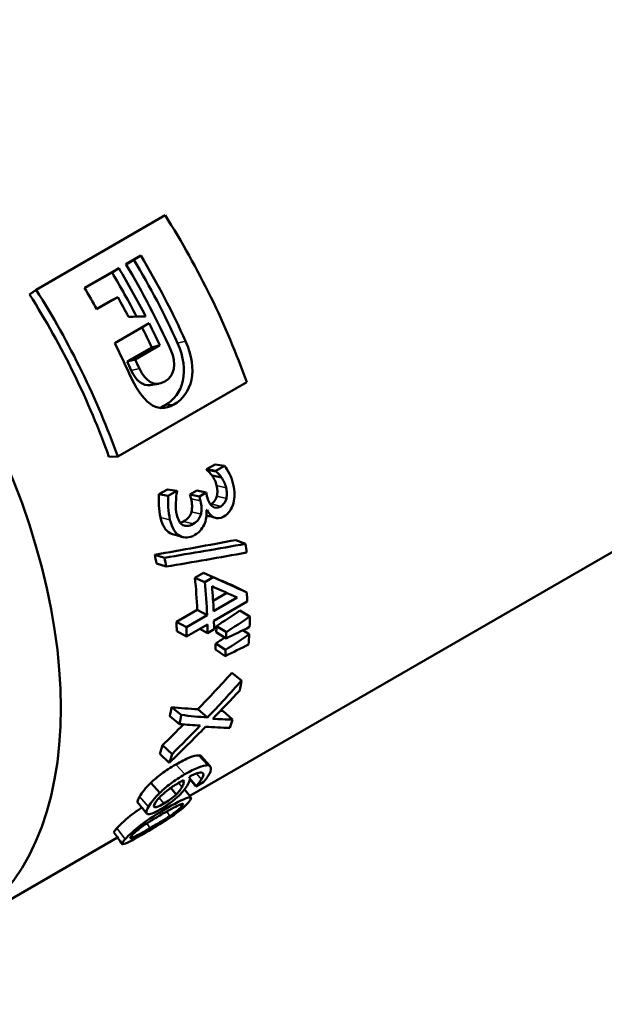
# Model space of a CAD drawing. Header units: millimetres. Extents: x -134 to 755, y -69 to 356.
# Tile 9 of 20: x 141 to 162, y 111 to 146. Entities that reach past the tile are written whole.
import ezdxf

# ---------------------------------------------------------------- set-up
doc = ezdxf.new("R2010")
doc.units = ezdxf.units.MM
doc.layers.add('Видимые тонкие (ГОСТ)', color=7, linetype='Continuous', lineweight=35)
doc.layers.add('Видимый контур (ГОСТ)', color=7, linetype='Continuous', lineweight=50)

msp = doc.modelspace()

# ---------------------------------------------------------------- linework, layer by layer
at = {"layer": 'Видимые тонкие (ГОСТ)'}
for p, q in [((146.4432, 134.9625), (146.7322, 135.0308)), ((144.7929, 133.995), (145.082, 134.063)), ((146.0073, 132.7564), (146.3155, 132.7786)), ((147.8358, 129.8912), (148.1738, 129.816)), ((146.9238, 129.4176), (147.2614, 129.3437)), ((147.8437, 129.5199), (148.1838, 129.4349)), ((147.6401, 129.2409), (147.9811, 129.1517)), ((145.8364, 128.7519), (146.1743, 128.6771)), ((146.9391, 128.9603), (147.2794, 128.8744)), ((146.6608, 128.6161), (147.0022, 128.5254)), ((146.1807, 128.1934), (146.5228, 128.0989)), ((146.3822, 119.9568), (146.7071, 119.6081)), ((147.1883, 120.283), (147.5103, 119.9286)), ((147.1191, 119.6357), (147.2959, 119.4267)), ((146.4769, 119.2988), (146.6026, 119.1538)), ((145.0897, 118.8116), (145.4057, 118.4461)), ((145.7826, 118.7671), (145.9512, 118.564)), ((146.025, 118.4807), (146.0798, 118.4113)), ((146.0568, 118.2831), (146.1717, 118.1215)), ((146.5246, 118.5286), (146.5816, 118.451)), ((145.3485, 117.8594), (145.4658, 117.693)), ((144.284, 117.6916), (144.5765, 117.2934)), ((144.81, 117.425), (144.8555, 117.3611))]:
    msp.add_line(p, q, dxfattribs=at)
at = {"layer": 'Видимый контур (ГОСТ)'}
for p, q in [((141.404, 136.8676), (146.0002, 139.5212)), ((146.8762, 118.8373), (181.1692, 138.6364)), ((144.6016, 137.7817), (145.1347, 138.0895)), ((144.891, 137.9343), (144.6081, 137.7709)), ((144.891, 137.9343), (145.1347, 138.0895)), ((143.127, 136.9304), (144.3522, 137.6378)), ((144.1086, 137.4826), (143.1334, 136.9195)), ((144.1086, 137.4826), (144.3522, 137.6378)), ((141.1724, 136.6928), (141.404, 136.8676)), ((143.5599, 136.1812), (144.0581, 136.4689)), ((144.3141, 136.6025), (143.5659, 136.1705)), ((144.0581, 136.4689), (144.3141, 136.6025)), ((144.2026, 134.9681), (145.4278, 135.6755)), ((144.6495, 134.3081), (145.5226, 134.8122)), ((145.8076, 134.8893), (144.9345, 134.3852)), ((145.5226, 134.8122), (145.8076, 134.8893)), ((144.6495, 134.3081), (144.9345, 134.3852)), ((148.9071, 133.5751), (144.311, 130.9215)), ((143.9968, 130.9157), (144.311, 130.9215)), ((147.4772, 130.4718), (147.7829, 130.6483)), ((147.4772, 130.4718), (147.8102, 130.4168)), ((147.7829, 130.6483), (148.1159, 130.5932)), ((147.8102, 130.4168), (148.1159, 130.5932)), ((147.4831, 130.4494), (147.8163, 130.3937)), ((147.6732, 130.2463), (148.0083, 130.1826)), ((145.7822, 129.5809), (146.0878, 129.7574)), ((145.7822, 129.5809), (146.1146, 129.5281)), ((146.0878, 129.7574), (146.4202, 129.7045)), ((146.1146, 129.5281), (146.4202, 129.7045)), ((146.8869, 129.5734), (147.1262, 129.7116)), ((146.8869, 129.5734), (147.2235, 129.5041)), ((147.1262, 129.7116), (147.4628, 129.6423)), ((147.2235, 129.5041), (147.4628, 129.6423)), ((147.4999, 129.0272), (147.4789, 129.0151)), ((148.5173, 127.9525), (148.8664, 127.8155)), ((145.6363, 127.4275), (145.9807, 127.3211)), ((145.6892, 127.1213), (146.0351, 127.0059)), ((147.0615, 126.6074), (147.3654, 126.7828)), ((147.0615, 126.6074), (147.4122, 126.4566)), ((147.3654, 126.7828), (147.7161, 126.632)), ((147.4122, 126.4566), (147.7161, 126.632)), ((148.56, 126.267), (148.9132, 126.0824)), ((147.7108, 125.7915), (148.1945, 126.0708)), ((148.572, 125.9006), (147.7301, 125.4146)), ((148.923, 125.7614), (147.7406, 125.0787)), ((146.4042, 125.0371), (147.1447, 125.4647)), ((146.7573, 124.8529), (147.4978, 125.2805)), ((147.1447, 125.4647), (147.4978, 125.2805)), ((148.668, 125.4385), (149.0216, 125.2281)), ((146.4042, 125.0371), (146.7573, 124.8529)), ((147.5083, 124.9446), (146.7678, 124.5171)), ((147.8285, 124.8826), (148.182, 124.67)), ((146.4143, 124.7108), (146.7678, 124.5171)), ((147.243, 124.7914), (147.5122, 124.6373)), ((147.7445, 124.7714), (147.5122, 124.6373)), ((147.8231, 124.666), (148.1764, 124.4471)), ((148.7731, 124.7403), (149.0002, 124.5933)), ((147.8049, 124.2677), (148.1577, 124.0371)), ((147.7909, 124.0565), (148.1433, 123.8198)), ((148.3787, 123.2171), (148.7266, 122.9433)), ((146.2272, 121.9944), (146.5751, 121.7213)), ((147.1659, 121.9231), (147.5098, 121.6297)), ((148.0593, 121.8691), (148.3978, 121.5558)), ((146.1686, 121.6778), (146.5148, 121.3954)), ((145.811, 120.338), (146.1468, 120.0163)), ((145.9095, 120.6428), (146.2482, 120.3301)), ((145.4899, 119.3015), (145.8119, 118.947)), ((146.8821, 119.4589), (147.1062, 119.1864)), ((146.883, 119.4415), (147.1001, 119.1772)), ((147.3778, 119.3375), (147.1001, 119.1772)), ((146.2032, 119.1244), (146.398, 118.8934)), ((138.7428, 114.1415), (144.3032, 117.3518))]:
    msp.add_line(p, q, dxfattribs=at)
msp.add_ellipse((130.1928, 128.9505), major_axis=(-8.55, 14.809), ratio=0.5773503, dxfattribs=at)
for centre, major_axis, start_param, end_param in [((137.8478, 133.3702), (8.8, -15.242), 1.2618031, 1.64192), ((136.5593, 132.6262), (-8.55, 14.809), 4.5408646, 4.7375989), ((136.5593, 132.6262), (8.8, -15.242), 1.3992719, 1.5960062), ((135.7769, 132.1745), (-8.55, 14.809), 4.6323417, 4.7375989), ((135.7769, 132.1745), (8.8, -15.242), 1.4842274, 1.5960062), ((136.0262, 132.3185), (-8.8, 15.242), 4.5401121, 4.7375989), ((133.2516, 130.7166), (-8.8, 15.242), 4.4033957, 4.7835127), ((134.5516, 131.4671), (-8.8, 15.242), 4.6877338, 4.7375989), ((133.2516, 130.7166), (-8.55, 14.809), 4.4033957, 4.7835127), ((135.2999, 131.8991), (-8.8, 15.242), 4.6425581, 4.6877338), ((135.7769, 132.1745), (-8.55, 14.809), 4.5604244, 4.6073089), ((135.7769, 132.1745), (8.8, -15.242), 1.4188317, 1.468712), ((134.5516, 131.4671), (-8.8, 15.242), 4.541916, 4.6103047), ((134.9037, 131.6704), (8.8, -15.242), 1.3985194, 1.4188317), ((134.9037, 131.6704), (-8.55, 14.809), 4.5401121, 4.5604244), ((136.089, 132.3547), (-8.55, 14.809), 4.2682802, 4.2697247), ((136.089, 132.3547), (-8.8, 15.242), 4.2682802, 4.2697247), ((134.7197, 131.5641), (8.8, -15.242), 1.1313098, 1.1330432), ((135.3764, 131.9433), (-8.55, 14.809), 4.2281244, 4.2382356), ((135.3764, 131.9433), (-8.8, 15.242), 4.2281244, 4.2382356), ((135.6156, 132.0814), (8.8, -15.242), 1.0886984, 1.0966429), ((136.578, 132.637), (8.8, -15.242), 0.9237418, 0.944253), ((133.8586, 131.067), (-8.55, 14.809), 4.1351016, 4.1553239), ((133.8586, 131.067), (-8.8, 15.242), 4.1351016, 4.1553239), ((135.0672, 131.7648), (-8.55, 14.809), 3.9752005, 4.0539233), ((135.0672, 131.7648), (-8.8, 15.242), 3.9752005, 4.0539233), ((135.2995, 131.8989), (-8.8, 15.242), 3.9752005, 4.0351454), ((136.4819, 132.5816), (8.8, -15.242), 0.810641, 0.8325967), ((136.578, 132.637), (8.8, -15.242), 0.7436184, 0.769763), ((134.3267, 131.3372), (-8.55, 14.809), 3.9522337, 3.9752005), ((134.3267, 131.3372), (-8.8, 15.242), 3.9522337, 3.9752005), ((135.0672, 131.7648), (-8.8, 15.242), 3.9310002, 3.9522337), ((135.2995, 131.8989), (8.8, -15.242), 0.7894076, 0.810641), ((135.7396, 132.153), (-8.55, 14.809), 3.8904111, 3.9061556), ((135.7396, 132.153), (-8.8, 15.242), 3.8904111, 3.9061556), ((136.578, 132.637), (8.8, -15.242), 0.6985514, 0.724696), ((135.7396, 132.153), (-8.55, 14.809), 3.8453441, 3.8610887), ((135.7396, 132.153), (-8.8, 15.242), 3.8453441, 3.8610887), ((136.4819, 132.5816), (8.8, -15.242), 0.5785173, 0.605673), ((134.3267, 131.3372), (-8.55, 14.809), 3.7234322, 3.748999), ((134.3267, 131.3372), (-8.8, 15.242), 3.7234322, 3.748999), ((136.4819, 132.5816), (8.8, -15.242), 0.4671499, 0.4927167), ((134.3267, 131.3372), (-8.55, 14.809), 3.6087426, 3.6358983), ((134.3267, 131.3372), (-8.8, 15.242), 3.6087426, 3.6358983), ((136.2147, 132.4273), (8.8, -15.242), 0.2793709, 0.280382)]:
    msp.add_ellipse(centre, major_axis=major_axis, ratio=0.5773503, start_param=start_param, end_param=end_param, dxfattribs=at)
for points in [[(145.3048, 135.9183), (145.1011, 135.9137), (144.897, 135.9089), (144.6924, 135.9039)], [(146.7322, 135.0308), (147.1928, 134.01), (146.9549, 133.1477), (146.3155, 132.7786)], [(145.9859, 133.596), (146.3374, 133.7989), (146.418, 134.2373), (146.2045, 134.7111)], [(146.0073, 132.7564), (146.6467, 133.1255), (146.8907, 133.9707), (146.4432, 134.9625)], [(145.4762, 133.4728), (145.2015, 133.43), (144.959, 133.6266), (144.7929, 133.995)], [(145.082, 134.063), (145.2956, 133.5892), (145.6261, 133.3882), (145.9859, 133.596)], [(146.3155, 132.7786), (145.6821, 132.4129), (145.182, 132.8596), (144.717, 133.8883)], [(145.7795, 133.5201), (145.6784, 133.5043), (145.5772, 133.4885), (145.4761, 133.4728)], [(145.7899, 132.6601), (145.8606, 132.6815), (145.933, 132.7134), (146.0073, 132.7564)], [(147.6131, 129.2263), (147.622, 129.2308), (147.631, 129.2356), (147.6401, 129.2409)], [(147.7957, 128.7402), (147.6892, 128.7703), (147.5826, 128.8004), (147.4761, 128.8305)], [(146.5432, 128.561), (146.5793, 128.5732), (146.6184, 128.5916), (146.6608, 128.6161)], [(146.2694, 128.1583), (146.2391, 128.1669), (146.2095, 128.1786), (146.1807, 128.1934)], [(146.6205, 128.0591), (146.5035, 128.0922), (146.3865, 128.1253), (146.2694, 128.1583)], [(145.6363, 127.4275), (146.6061, 127.5993), (147.5665, 127.774), (148.5173, 127.9525)], [(145.9807, 127.3211), (146.9524, 127.4826), (147.9143, 127.6471), (148.8664, 127.8155)], [(148.9042, 127.5022), (147.9578, 127.3329), (147.0014, 127.1678), (146.0351, 127.0059)], [(147.7161, 126.632), (148.1282, 126.4428), (148.5273, 126.2592), (148.9132, 126.0824)], [(147.7505, 126.6162), (148.0263, 126.497), (148.2962, 126.3804), (148.56, 126.267)], [(147.6719, 126.3069), (147.9793, 126.1679), (148.2794, 126.0324), (148.572, 125.9006)], [(147.8285, 124.8826), (148.1084, 125.0679), (148.3883, 125.2532), (148.668, 125.4385)], [(148.182, 124.67), (148.4619, 124.856), (148.7418, 125.042), (149.0216, 125.2281)], [(149.0122, 124.8579), (148.7337, 124.7209), (148.4551, 124.584), (148.1764, 124.4471)], [(148.1577, 124.0371), (148.4386, 124.2225), (148.7194, 124.4079), (149.0002, 124.5933)], [(147.8049, 124.2677), (147.9118, 124.338), (148.0187, 124.4083), (148.1256, 124.4786)], [(148.9762, 124.2325), (148.6986, 124.0949), (148.421, 123.9573), (148.1433, 123.8198)], [(147.1659, 121.9231), (147.5761, 122.3495), (147.9804, 122.781), (148.3787, 123.2171)], [(147.5098, 121.6297), (147.9215, 122.0624), (148.3271, 122.5004), (148.7266, 122.9433)], [(148.6616, 122.5978), (148.3443, 122.2573), (148.0232, 121.9197), (147.6985, 121.5854)], [(146.2272, 121.9944), (146.5465, 121.9655), (146.8593, 121.9416), (147.1659, 121.9231)], [(146.5751, 121.7213), (146.8932, 121.6854), (147.2048, 121.6548), (147.5098, 121.6297)], [(147.9731, 121.8698), (148.0019, 121.8695), (148.0306, 121.8693), (148.0593, 121.8691)], [(145.9095, 120.6428), (146.16, 120.888), (146.4084, 121.1352), (146.6548, 121.3841)], [(147.251, 121.3435), (147.0096, 121.3574), (146.7642, 121.3748), (146.5148, 121.3954)], [(147.6985, 121.5854), (147.9354, 121.5722), (148.1684, 121.5623), (148.3978, 121.5558)], [(147.4388, 121.3005), (147.0143, 120.8668), (146.5836, 120.4386), (146.1468, 120.0163)], [(146.2482, 120.3301), (146.5862, 120.6645), (146.9205, 121.0024), (147.251, 121.3435)], [(148.3021, 121.2607), (148.0205, 121.2682), (147.7328, 121.2816), (147.4388, 121.3005)], [(147.1883, 120.283), (147.2359, 120.2829), (147.2705, 120.2706), (147.2918, 120.2468)], [(147.2918, 120.2468), (147.3975, 120.1284), (147.5031, 120.0101), (147.6089, 119.8918)], [(146.6973, 119.0718), (146.7723, 118.9735), (146.8472, 118.8753), (146.9222, 118.777)], [(145.3451, 118.2093), (145.2409, 118.3348), (145.1367, 118.4604), (145.0325, 118.5859)], [(144.1791, 117.5273), (144.1664, 117.5453), (144.2019, 117.5994), (144.284, 117.6916)], [(144.466, 117.1214), (144.3704, 117.2567), (144.2747, 117.392), (144.179, 117.5273)]]:
    msp.add_open_spline(points, degree=3, dxfattribs=at)
for points, knots in [([(148.1159, 130.5932), (148.1714, 130.5298), (148.231, 130.435), (148.2934, 130.3091), (148.3558, 130.1832), (148.4014, 130.057), (148.4304, 129.9304)], [0, 0, 0, 0, 1, 1, 1, 2, 2, 2, 2]), ([(147.6732, 130.2463), (147.6385, 130.2944), (147.605, 130.3344), (147.5728, 130.3663), (147.5406, 130.3981), (147.5107, 130.4259), (147.4831, 130.4494)], [0, 0, 0, 0, 1, 1, 1, 2, 2, 2, 2]), ([(147.8358, 129.8912), (147.8204, 129.9579), (147.7984, 130.0206), (147.7697, 130.0793), (147.7411, 130.1381), (147.7089, 130.1937), (147.6732, 130.2463)], [0, 0, 0, 0, 1, 1, 1, 2, 2, 2, 2]), ([(148.0083, 130.1826), (147.9733, 130.2325), (147.9394, 130.274), (147.9069, 130.3071), (147.8743, 130.3403), (147.8441, 130.3692), (147.8163, 130.3937)], [0, 0, 0, 0, 1, 1, 1, 2, 2, 2, 2]), ([(148.1738, 129.816), (148.158, 129.8846), (148.1355, 129.9493), (148.1063, 130.0099), (148.0772, 130.0706), (148.0445, 130.1282), (148.0083, 130.1826)], [0, 0, 0, 0, 1, 1, 1, 2, 2, 2, 2]), ([(147.8437, 129.5199), (147.8583, 129.5798), (147.8643, 129.6407), (147.8617, 129.7026), (147.8591, 129.7646), (147.8505, 129.8274), (147.8358, 129.8912)], [0, 0, 0, 0, 1, 1, 1, 2, 2, 2, 2]), ([(148.1838, 129.4349), (148.1981, 129.4962), (148.2039, 129.5586), (148.2009, 129.6222), (148.1979, 129.6857), (148.1889, 129.7503), (148.1738, 129.816)], [0, 0, 0, 0, 1, 1, 1, 2, 2, 2, 2]), ([(148.4304, 129.9304), (148.4598, 129.8023), (148.4744, 129.6851), (148.4749, 129.5786), (148.4755, 129.4722), (148.4624, 129.3683), (148.4361, 129.2669)], [0, 0, 0, 0, 1, 1, 1, 2, 2, 2, 2]), ([(145.8364, 128.7519), (145.8045, 128.8898), (145.7847, 129.0341), (145.777, 129.1847), (145.7693, 129.3354), (145.7707, 129.4675), (145.7822, 129.5809)], [0, 0, 0, 0, 1, 1, 1, 2, 2, 2, 2]), ([(146.1743, 128.6771), (146.1415, 128.819), (146.1207, 128.9673), (146.112, 129.1219), (146.1033, 129.2765), (146.1038, 129.4119), (146.1146, 129.5281)], [0, 0, 0, 0, 1, 1, 1, 2, 2, 2, 2]), ([(146.4276, 129.6769), (146.4045, 129.5714), (146.39, 129.4394), (146.383, 129.281), (146.376, 129.1226), (146.3879, 128.977), (146.4187, 128.8442)], [0, 0, 0, 0, 1, 1, 1, 2, 2, 2, 2]), ([(146.9391, 128.9603), (146.9572, 129.0288), (146.9641, 129.1013), (146.9595, 129.178), (146.955, 129.2546), (146.9431, 129.3345), (146.9238, 129.4176)], [0, 0, 0, 0, 1, 1, 1, 2, 2, 2, 2]), ([(147.4927, 129.5162), (147.5324, 129.3467), (147.5937, 129.2267), (147.6784, 129.1559), (147.763, 129.0851), (147.8635, 129.0838), (147.9811, 129.1517)], [0, 0, 0, 0, 1, 1, 1, 2, 2, 2, 2]), ([(147.6401, 129.2409), (147.6948, 129.2725), (147.739, 129.3128), (147.7724, 129.3619), (147.8058, 129.4109), (147.8296, 129.4636), (147.8437, 129.5199)], [0, 0, 0, 0, 1, 1, 1, 2, 2, 2, 2]), ([(147.9811, 129.1517), (148.0359, 129.1833), (148.0799, 129.224), (148.1132, 129.2739), (148.1464, 129.3237), (148.17, 129.3774), (148.1838, 129.4349)], [0, 0, 0, 0, 1, 1, 1, 2, 2, 2, 2]), ([(147.2794, 128.8744), (147.2972, 128.9443), (147.3037, 129.0187), (147.2987, 129.0974), (147.2937, 129.1761), (147.2813, 129.2582), (147.2614, 129.3437)], [0, 0, 0, 0, 1, 1, 1, 2, 2, 2, 2]), ([(148.4361, 129.2669), (148.4073, 129.1589), (148.3638, 129.0648), (148.3062, 128.9845), (148.2486, 128.9042), (148.1755, 128.8386), (148.087, 128.7875)], [0, 0, 0, 0, 1, 1, 1, 2, 2, 2, 2]), ([(146.1807, 128.1934), (146.0997, 128.2352), (146.0305, 128.3027), (145.9727, 128.3961), (145.9148, 128.4895), (145.8697, 128.6081), (145.8364, 128.7519)], [0, 0, 0, 0, 1, 1, 1, 2, 2, 2, 2]), ([(146.4187, 128.8442), (146.4368, 128.7663), (146.4638, 128.694), (146.4997, 128.6271), (146.5355, 128.5602), (146.5803, 128.5134), (146.6344, 128.4866)], [0, 0, 0, 0, 1, 1, 1, 2, 2, 2, 2]), ([(146.6608, 128.6161), (146.7388, 128.6611), (146.8002, 128.7126), (146.8449, 128.7706), (146.8896, 128.8286), (146.921, 128.8918), (146.9391, 128.9603)], [0, 0, 0, 0, 1, 1, 1, 2, 2, 2, 2]), ([(147.0022, 128.5254), (147.0802, 128.5704), (147.1415, 128.6223), (147.186, 128.6812), (147.2305, 128.74), (147.2617, 128.8044), (147.2794, 128.8744)], [0, 0, 0, 0, 1, 1, 1, 2, 2, 2, 2]), ([(147.4789, 129.0151), (147.4823, 128.9505), (147.4806, 128.8783), (147.4735, 128.7988), (147.4664, 128.7192), (147.4475, 128.6386), (147.417, 128.5569)], [0, 0, 0, 0, 1, 1, 1, 2, 2, 2, 2]), ([(148.087, 128.7875), (147.9682, 128.7189), (147.8545, 128.7092), (147.7448, 128.7588), (147.6351, 128.8084), (147.5538, 128.8978), (147.4999, 129.0272)], [0, 0, 0, 0, 1, 1, 1, 2, 2, 2, 2]), ([(146.5228, 128.0989), (146.4413, 128.143), (146.3716, 128.2133), (146.3131, 128.31), (146.2545, 128.4068), (146.2085, 128.5291), (146.1743, 128.6771)], [0, 0, 0, 0, 1, 1, 1, 2, 2, 2, 2]), ([(146.6344, 128.4866), (146.6881, 128.4613), (146.7433, 128.4502), (146.8, 128.4533), (146.8568, 128.4563), (146.9241, 128.4803), (147.0022, 128.5254)], [0, 0, 0, 0, 1, 1, 1, 2, 2, 2, 2]), ([(147.417, 128.5569), (147.3876, 128.4759), (147.3436, 128.3985), (147.2853, 128.3246), (147.227, 128.2507), (147.1506, 128.1866), (147.0563, 128.1321)], [0, 0, 0, 0, 1, 1, 1, 2, 2, 2, 2]), ([(147.0563, 128.1321), (146.9597, 128.0763), (146.8663, 128.0462), (146.776, 128.0419), (146.6857, 128.0375), (146.6014, 128.0565), (146.5228, 128.0989)], [0, 0, 0, 0, 1, 1, 1, 2, 2, 2, 2]), ([(145.4899, 119.3015), (145.5987, 119.4071), (145.7266, 119.5155), (145.8743, 119.6258), (146.0221, 119.7361), (146.1913, 119.8466), (146.3822, 119.9568)], [0, 0, 0, 0, 1, 1, 1, 2, 2, 2, 2]), ([(146.3822, 119.9568), (146.5697, 120.065), (146.7313, 120.1466), (146.8667, 120.2019), (147.0022, 120.2571), (147.1096, 120.2839), (147.1883, 120.283)], [0, 0, 0, 0, 1, 1, 1, 2, 2, 2, 2]), ([(145.8119, 118.947), (145.9216, 119.0544), (146.0502, 119.1642), (146.1984, 119.2755), (146.3467, 119.3869), (146.5161, 119.4978), (146.7071, 119.6081)], [0, 0, 0, 0, 1, 1, 1, 2, 2, 2, 2]), ([(146.7071, 119.6081), (146.8945, 119.7163), (147.0559, 119.7974), (147.1909, 119.8517), (147.3259, 119.906), (147.4326, 119.9313), (147.5103, 119.9286)], [0, 0, 0, 0, 1, 1, 1, 2, 2, 2, 2]), ([(147.2959, 119.4267), (147.3816, 119.566), (147.3866, 119.6476), (147.3145, 119.6674), (147.2423, 119.6871), (147.0909, 119.6383), (146.8624, 119.5186)], [0, 0, 0, 0, 1, 1, 1, 2, 2, 2, 2]), ([(147.5103, 119.9286), (147.5866, 119.9265), (147.6285, 119.8921), (147.6343, 119.8273), (147.6401, 119.7624), (147.6051, 119.6663), (147.5273, 119.5411)], [0, 0, 0, 0, 1, 1, 1, 2, 2, 2, 2]), ([(145.0897, 118.8116), (145.133, 118.8863), (145.1878, 118.9651), (145.2546, 119.0474), (145.3214, 119.1297), (145.3997, 119.2146), (145.4899, 119.3015)], [0, 0, 0, 0, 1, 1, 1, 2, 2, 2, 2]), ([(145.8843, 118.8686), (145.9516, 118.9325), (146.0371, 119.0029), (146.1411, 119.0798), (146.2451, 119.1567), (146.3715, 119.2383), (146.5206, 119.3243)], [-2, -2, -2, -2, -1, -1, -1, 0, 0, 0, 0]), ([(146.8121, 119.2406), (146.7732, 119.1741), (146.7299, 119.1119), (146.6828, 119.0536), (146.6357, 118.9952), (146.5696, 118.9252), (146.4843, 118.8437)], [0, 0, 0, 0, 1, 1, 1, 2, 2, 2, 2]), ([(146.5206, 119.3243), (146.5509, 119.3418), (146.5756, 119.3558), (146.5949, 119.3662), (146.6142, 119.3767), (146.6341, 119.3875), (146.6546, 119.3986)], [-2, -2, -2, -2, -1, -1, -1, 0, 0, 0, 0]), ([(146.6546, 119.3986), (146.6665, 119.3694), (146.6686, 119.3348), (146.6608, 119.2948), (146.653, 119.2548), (146.6336, 119.2078), (146.6026, 119.1538)], [-2, -2, -2, -2, -1, -1, -1, 0, 0, 0, 0]), ([(146.8624, 119.5186), (146.8806, 119.489), (146.8868, 119.4523), (146.8808, 119.4087), (146.8748, 119.3651), (146.852, 119.3089), (146.8121, 119.2406)], [0, 0, 0, 0, 1, 1, 1, 2, 2, 2, 2]), ([(147.1062, 119.1864), (147.1335, 119.2146), (147.1654, 119.2507), (147.2016, 119.2951), (147.2377, 119.3395), (147.2692, 119.3833), (147.2959, 119.4267)], [0, 0, 0, 0, 1, 1, 1, 2, 2, 2, 2]), ([(147.5273, 119.5411), (147.5043, 119.5042), (147.4802, 119.4685), (147.455, 119.4339), (147.4298, 119.3993), (147.404, 119.3672), (147.3778, 119.3375)], [0, 0, 0, 0, 1, 1, 1, 2, 2, 2, 2]), ([(145.4057, 118.4461), (145.4503, 118.523), (145.5063, 118.6039), (145.574, 118.688), (145.6418, 118.7722), (145.721, 118.8587), (145.8119, 118.947)], [0, 0, 0, 0, 1, 1, 1, 2, 2, 2, 2]), ([(146.398, 118.8934), (146.3315, 118.8296), (146.2624, 118.7716), (146.191, 118.7192), (146.1197, 118.6668), (146.0397, 118.6151), (145.9512, 118.564)], [-2, -2, -2, -2, -1, -1, -1, 0, 0, 0, 0]), ([(146.6026, 119.1538), (146.5796, 119.1139), (146.552, 119.0723), (146.5196, 119.029), (146.4873, 118.9858), (146.4467, 118.9407), (146.398, 118.8934)], [-2, -2, -2, -2, -1, -1, -1, 0, 0, 0, 0]), ([(145.0325, 118.5859), (145.0221, 118.5985), (145.0178, 118.6162), (145.0196, 118.6391), (145.0228, 118.6795), (145.0464, 118.7368), (145.0897, 118.8116)], [0.4346128, 0.4346128, 0.4346128, 0.4346128, 1, 1, 1, 2, 2, 2, 2]), ([(146.8208, 118.5892), (146.6842, 118.4357), (146.4851, 118.2766), (146.2304, 118.1024), (145.9758, 117.9283), (145.6601, 117.7344), (145.2852, 117.5179)], [0, 0, 0, 0, 1, 1, 1, 2, 2, 2, 2]), ([(145.9512, 118.564), (145.7859, 118.4685), (145.6796, 118.424), (145.6315, 118.4315), (145.5834, 118.439), (145.587, 118.4882), (145.6407, 118.5808)], [-2, -2, -2, -2, -1, -1, -1, 0, 0, 0, 0]), ([(145.6407, 118.5808), (145.6638, 118.6207), (145.6943, 118.6638), (145.7323, 118.7099), (145.7703, 118.7561), (145.821, 118.809), (145.8843, 118.8686)], [-2, -2, -2, -2, -1, -1, -1, 0, 0, 0, 0]), ([(146.4843, 118.8437), (146.3857, 118.7495), (146.2803, 118.6622), (146.1687, 118.5807), (146.0572, 118.4991), (145.9396, 118.4229), (145.8162, 118.3516)], [0, 0, 0, 0, 1, 1, 1, 2, 2, 2, 2]), ([(146.0798, 118.4113), (146.4687, 118.6358), (146.7237, 118.7594), (146.8428, 118.7848), (146.9619, 118.8102), (146.9568, 118.7419), (146.8208, 118.5892)], [0, 0, 0, 0, 1, 1, 1, 2, 2, 2, 2]), ([(146.5367, 118.5335), (146.5955, 118.5566), (146.6294, 118.5616), (146.638, 118.5488), (146.6466, 118.5361), (146.628, 118.5032), (146.5816, 118.451)], [-2, -2, -2, -2, -1, -1, -1, 0, 0, 0, 0]), ([(144.284, 117.6916), (144.4175, 117.8415), (144.6023, 118.012), (144.8453, 118.1941), (144.9424, 118.2669), (145.0503, 118.3428), (145.1689, 118.4216)], [0, 0, 0, 0, 1, 1, 1, 1.3998184, 1.3998184, 1.3998184, 1.3998184]), ([(144.5765, 117.2934), (144.7139, 117.4476), (144.9014, 117.6216), (145.1461, 117.8059), (145.3908, 117.9901), (145.7013, 118.1928), (146.0798, 118.4113)], [0, 0, 0, 0, 1, 1, 1, 2, 2, 2, 2]), ([(145.2312, 117.7804), (145.3272, 117.8467), (145.4284, 117.9124), (145.5348, 117.9773), (145.6412, 118.0421), (145.7701, 118.1183), (145.9215, 118.2057)], [-2, -2, -2, -2, -1, -1, -1, 0, 0, 0, 0]), ([(145.3771, 118.1897), (145.3426, 118.1996), (145.3277, 118.2254), (145.3321, 118.2677), (145.3364, 118.3099), (145.3611, 118.3692), (145.4057, 118.4461)], [0, 0, 0, 0, 1, 1, 1, 2, 2, 2, 2]), ([(145.8162, 118.3516), (145.7056, 118.2878), (145.6128, 118.2422), (145.5378, 118.2152), (145.4627, 118.1882), (145.4093, 118.1795), (145.3771, 118.1897)], [0, 0, 0, 0, 1, 1, 1, 2, 2, 2, 2]), ([(145.9215, 118.2057), (146.0624, 118.287), (146.1858, 118.3564), (146.2918, 118.4137), (146.3978, 118.4711), (146.4795, 118.5109), (146.5367, 118.5335)], [-2, -2, -2, -2, -1, -1, -1, 0, 0, 0, 0]), ([(146.5816, 118.451), (146.5351, 118.3988), (146.4776, 118.3463), (146.4098, 118.2925), (146.342, 118.2387), (146.2625, 118.1818), (146.1717, 118.1215)], [-2, -2, -2, -2, -1, -1, -1, 0, 0, 0, 0]), ([(146.1717, 118.1215), (146.0809, 118.0611), (145.9774, 117.996), (145.8615, 117.926), (145.7456, 117.856), (145.6137, 117.7784), (145.4658, 117.693)], [-2, -2, -2, -2, -1, -1, -1, 0, 0, 0, 0]), ([(145.2852, 117.5179), (144.8986, 117.2947), (144.6503, 117.1631), (144.5382, 117.1259), (144.4262, 117.0886), (144.4412, 117.1414), (144.5765, 117.2934)], [0, 0, 0, 0, 1, 1, 1, 2, 2, 2, 2]), ([(144.8158, 117.4315), (144.8643, 117.486), (144.9228, 117.5426), (144.9922, 117.6004), (145.0616, 117.6583), (145.1412, 117.7184), (145.2312, 117.7804)], [-2, -2, -2, -2, -1, -1, -1, 0, 0, 0, 0]), ([(145.4658, 117.693), (145.318, 117.6076), (145.1928, 117.5369), (145.0904, 117.4808), (144.988, 117.4248), (144.9097, 117.3848), (144.8555, 117.3611)], [-2, -2, -2, -2, -1, -1, -1, 0, 0, 0, 0]), ([(144.8555, 117.3611), (144.7973, 117.3354), (144.7647, 117.3278), (144.7576, 117.3386), (144.7504, 117.3494), (144.77, 117.3801), (144.8158, 117.4315)], [-2, -2, -2, -2, -1, -1, -1, 0, 0, 0, 0])]:
    msp.add_open_spline(points, degree=3, knots=knots, dxfattribs=at)

doc.saveas('drawing.dxf')
